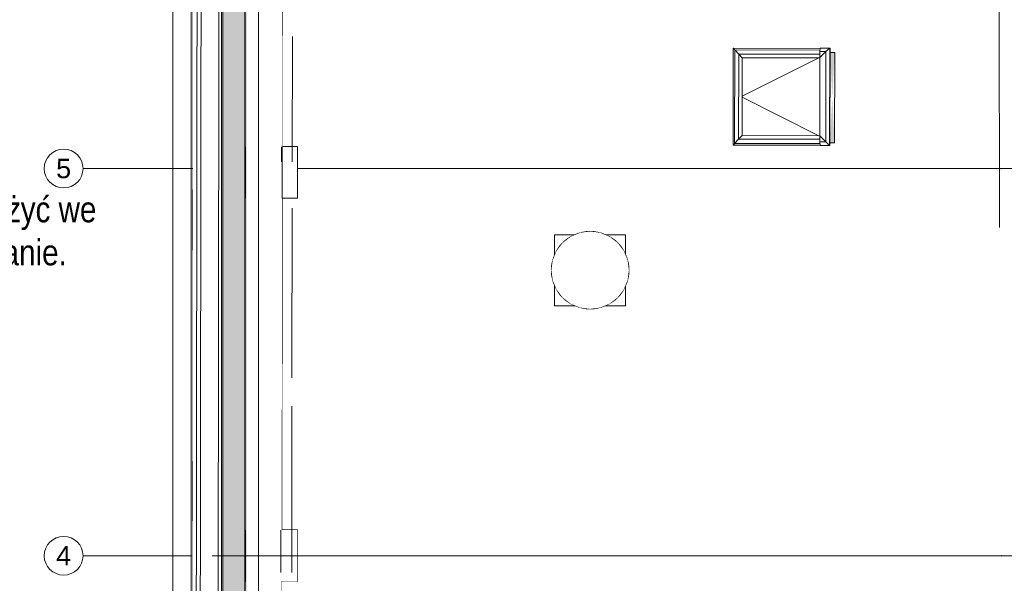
# Model space of a CAD drawing. Header units: millimetres. Extents: x -47038 to 86296, y -75637 to 48966.
# Tile 3 of 174: x -39890 to -32265, y -65433 to -61067. Entities that reach past the tile are written whole.
import ezdxf
from ezdxf import colors
from ezdxf.entities.mleader import LeaderData, LeaderLine
from ezdxf.enums import TextEntityAlignment as Align
from ezdxf.math import Vec2, Vec3

# ---------------------------------------------------------------- set-up
doc = ezdxf.new("R2010")
doc.units = ezdxf.units.MM
doc.linetypes.add('Przerywana', pattern=[564.444447, 282.222223, -282.222223])
doc.linetypes.add('Wipeout_Contour', pattern=[1000, 0, -1000])
for name, color, linetype, lineweight in [('0_Nr_pióra__1', 7, 'Continuous', 20), ('410-K Osie główne_Nr_pióra__1', 7, 'Continuous', 20), ('IS_Wentylacja_Opis', 7, 'Continuous', 13), ('XREF', 8, 'Continuous', 9)]:
    doc.layers.add(name, color=color, linetype=linetype, lineweight=lineweight)
for name, color, linetype in [('280-A Dachy Powłoki', 7, 'Continuous'), ('420-K Ściany', 7, 'Continuous'), ('440-K Słupy', 7, 'Continuous'), ('520-I Went_Klim', 7, 'Continuous')]:
    doc.layers.add(name, color=color, linetype=linetype)
for name, color, linetype, lineweight, true_color in [('280-A Dachy Powłoki_Nr_pióra__95', 7, 'Continuous', 20, 0x7c7c7c), ('410-K Osie główne_Nr_pióra__95', 7, 'Continuous', 20, 0x7c7c7c), ('420-K Ściany_Nr_pióra__95', 7, 'Continuous', 20, 0x7c7c7c), ('440-K Słupy_Nr_pióra__95', 7, 'Continuous', 20, 0x7c7c7c), ('460 - Stropy_Nr_pióra__95', 7, 'Continuous', 20, 0x7c7c7c), ('520-I Went_Klim_Nr_pióra__95', 7, 'Continuous', 20, 0x7c7c7c), ('530 - Rynny i rury spustowe_Nr_pióra__95', 7, 'Continuous', 20, 0x7c7c7c)]:
    doc.layers.add(name, color=color, linetype=linetype, lineweight=lineweight, true_color=true_color)
doc.styles.get("Standard").update_dxf_attribs({"font": 'arial.ttf'})
doc.styles.add('STYL_AUTOMATYCZNY_1', font='arial.ttf')

# ---------------------------------------------------------------- blocks, each defined once
blk = doc.blocks.new('A$C67F68D5B')
at = {"layer": '410-K Osie główne_Nr_pióra__95', "color": 8, "linetype": 'Continuous', "lineweight": 5}
for p, q in [((297.55, -2317.75), (197.55, -2317.75)), ((297.55, -2317.75), (908.74, -2317.75)), ((908.74, -2317.75), (1008.74, -2317.75)), ((908.74, -2617.75), (1008.74, -2617.75))]:
    blk.add_line(p, q, dxfattribs=at)
for centre in [(182.55, -2317.75), (182.55, -2617.75)]:
    blk.add_circle(centre, 15, dxfattribs=at)
for p in [(297.55, -2317.75), (297.55, -2317.75), (908.74, -2317.75), (908.74, -2317.75), (297.55, -2617.75), (297.55, -2617.75), (908.74, -2617.75), (908.74, -2617.75)]:
    blk.add_point(p, dxfattribs=at)
at = {"layer": '420-K Ściany_Nr_pióra__95', "color": 8, "linetype": 'Continuous', "lineweight": 5, "flags": 128}
blk.add_lwpolyline([(350.28, -3491.7), (353.98, -544.9)], dxfattribs=at)
at = {"layer": '460 - Stropy_Nr_pióra__95', "color": 8, "linetype": 'Przerywana', "lineweight": 5}
for p, q in [((908.7, -3492.42), (905.01, -552.7)), ((351.17, -2348.5), (351.01, -2479.88)), ((359.5, -2348.49), (359.33, -2479.87))]:
    blk.add_line(p, q, dxfattribs=at)
at = {"layer": '410-K Osie główne_Nr_pióra__1', "color": 8, "lineweight": 5, "style": 'STYL_AUTOMATYCZNY_1'}
for s, p in [('5', (182.55, -2310.25)), ('4', (182.55, -2610.25))]:
    blk.add_text(s, height=15, dxfattribs=at).set_placement(p, align=Align.TOP_CENTER)
at = {"color": 8, "linetype": 'Wipeout_Contour', "lineweight": 5, "ltscale": 5595.387677}
blk.add_wipeout([(701.15, -2224.6), (702.43, -2225.9), (768.27, -2225.98), (768.38, -2224.68)], dxfattribs=at).dxf.layer = '280-A Dachy Powłoki'
at = {"color": 8, "linetype": 'Wipeout_Contour', "lineweight": 5, "ltscale": 5316.571069}
blk.add_wipeout([(702.34, -2298.3), (701.06, -2299.6), (768.29, -2299.68), (768.18, -2298.38)], dxfattribs=at).dxf.layer = '280-A Dachy Powłoki'
at = {"color": 8, "linetype": 'Wipeout_Contour', "lineweight": 5, "ltscale": 42931.831587}
blk.add_wipeout([(573.07, -2395.19), (573.07, -2397.82), (573.52, -2400.4), (574.41, -2402.87), (575.72, -2405.14), (577.39, -2407.16), (579.4, -2408.85), (581.66, -2410.16), (584.11, -2411.06), (586.69, -2411.52), (589.3, -2411.52), (591.88, -2411.07), (594.34, -2410.18), (596.6, -2408.87), (598.61, -2407.18), (600.29, -2405.17), (601.6, -2402.9), (602.5, -2400.44), (602.96, -2397.85), (602.96, -2395.23), (602.51, -2392.64), (601.62, -2390.18), (600.31, -2387.9), (598.63, -2385.89), (596.63, -2384.2), (594.37, -2382.88), (591.92, -2381.98), (589.34, -2381.52), (586.73, -2381.52), (584.15, -2381.97), (581.69, -2382.87), (579.43, -2384.18), (577.42, -2385.86), (575.74, -2387.87), (574.43, -2390.14), (573.53, -2392.61)], dxfattribs=at).dxf.layer = '280-A Dachy Powłoki'
at = {"layer": '280-A Dachy Powłoki_Nr_pióra__95', "color": 8, "linetype": 'Continuous', "lineweight": 5, "flags": 128}
blk.add_lwpolyline([(573.07, -2395.19), (573.07, -2397.82), (573.52, -2400.4), (574.41, -2402.87), (575.72, -2405.14), (577.39, -2407.16), (579.4, -2408.85), (581.66, -2410.16), (584.11, -2411.06), (586.69, -2411.52), (589.3, -2411.52), (591.88, -2411.07), (594.34, -2410.18), (596.6, -2408.87), (598.61, -2407.18), (600.29, -2405.17), (601.6, -2402.9), (602.5, -2400.44), (602.96, -2397.85), (602.96, -2395.23), (602.51, -2392.64), (601.62, -2390.18), (600.31, -2387.9), (598.63, -2385.89), (596.63, -2384.2), (594.37, -2382.88), (591.92, -2381.98), (589.34, -2381.52), (586.73, -2381.52), (584.15, -2381.97), (581.69, -2382.87), (579.43, -2384.18), (577.42, -2385.86), (575.74, -2387.87), (574.43, -2390.14), (573.53, -2392.61)], close=True, dxfattribs=at)
at = {"color": 8, "linetype": 'Wipeout_Contour', "lineweight": 5, "ltscale": 9507.565128}
blk.add_wipeout([(701.15, -2224.6), (701.06, -2299.6), (702.34, -2298.3), (702.19, -2298.3), (702.28, -2225.9), (702.39, -2225.9), (702.43, -2225.9)], dxfattribs=at).dxf.layer = '280-A Dachy Powłoki'
at = {"color": 8, "linetype": 'Wipeout_Contour', "lineweight": 5, "ltscale": 6152.658399}
blk.add_wipeout([(288.06, -481.9), (284.2, -3554.62), (287.2, -3554.62), (291.06, -481.91)], dxfattribs=at).dxf.layer = '420-K Ściany'
at = {"color": 8, "linetype": 'Wipeout_Contour', "lineweight": 5, "ltscale": 4930.42232}
blk.add_wipeout([(351.78, -2300.75), (351.73, -2340.75), (363.62, -2340.75), (363.62, -2300.75)], dxfattribs=at).dxf.layer = '440-K Słupy'
at = {"color": 8, "linetype": 'Wipeout_Contour', "lineweight": 5, "ltscale": 3740.190605}
blk.add_wipeout([(323.62, -2597.75), (323.62, -2637.75), (351.35, -2637.75), (351.4, -2597.75)], dxfattribs=at).dxf.layer = '440-K Słupy'
at = {"layer": '410-K Osie główne_Nr_pióra__95', "color": 8, "linetype": 'Continuous', "lineweight": 5}
blk.add_line((297.55, -2617.75), (197.55, -2617.75), dxfattribs=at)
at = {"layer": '440-K Słupy_Nr_pióra__95', "color": 8, "linetype": 'Continuous', "lineweight": 5, "flags": 128}
blk.add_lwpolyline([(351.35, -2637.75), (363.62, -2637.75), (363.62, -2597.75), (351.4, -2597.75)], dxfattribs=at)
at = {"layer": '460 - Stropy_Nr_pióra__95', "color": 8, "linetype": 'Przerywana', "lineweight": 5}
blk.add_line((359.66, -2215.45), (359.54, -2312.49), dxfattribs=at)
at = {"layer": '530 - Rynny i rury spustowe_Nr_pióra__95', "color": 8, "linetype": 'Continuous', "lineweight": 5, "flags": 128}
blk.add_lwpolyline([(267.23, -544.91), (267.23, -3493.42), (281.23, -3493.42), (281.23, -544.91)], close=True, dxfattribs=at)
at = {"color": 8, "linetype": 'Wipeout_Contour', "lineweight": 5, "ltscale": 6995.378284}
blk.add_wipeout([(702.28, -2225.9), (705.31, -2229.15), (768.16, -2229.23), (768.16, -2227.18), (768.27, -2225.98)], dxfattribs=at).dxf.layer = '280-A Dachy Powłoki'
at = {"color": 8, "linetype": 'Wipeout_Contour', "lineweight": 5, "ltscale": 6667.872113}
blk.add_wipeout([(705.22, -2295.06), (702.19, -2298.3), (768.18, -2298.38), (768.07, -2297.18), (768.08, -2295.14)], dxfattribs=at).dxf.layer = '280-A Dachy Powłoki'
at = {"color": 8, "linetype": 'Wipeout_Contour', "lineweight": 5, "ltscale": 4927.032406}
blk.add_wipeout([(323.62, -2300.75), (323.62, -2340.75), (351.73, -2340.75), (351.78, -2300.75)], dxfattribs=at).dxf.layer = '440-K Słupy'
at = {"color": 8, "linetype": 'Wipeout_Contour', "lineweight": 5, "ltscale": 4773.524096}
blk.add_wipeout([(562.78, -2369.02), (562.78, -2424.02), (617.78, -2424.02), (617.78, -2369.02)], dxfattribs=at).dxf.layer = '520-I Went_Klim'
at = {"layer": '420-K Ściany_Nr_pióra__95', "color": 8, "linetype": 'Continuous', "lineweight": 5, "flags": 128}
blk.add_lwpolyline([(351.78, -2300.75), (352.11, -2037.75)], dxfattribs=at)
at = {"layer": '440-K Słupy_Nr_pióra__95', "color": 8, "linetype": 'Continuous', "lineweight": 5, "flags": 128}
blk.add_lwpolyline([(351.73, -2340.75), (363.62, -2340.75), (363.62, -2300.75), (351.78, -2300.75)], dxfattribs=at)
at = {"layer": '460 - Stropy_Nr_pióra__95', "color": 8, "linetype": 'Przerywana', "lineweight": 5}
blk.add_line((351.34, -2215.46), (351.22, -2312.5), dxfattribs=at)
at = {"layer": '520-I Went_Klim_Nr_pióra__95', "color": 8, "linetype": 'Continuous', "lineweight": 5}
for p, q in [((562.78, -2369.02), (562.78, -2424.02)), ((617.78, -2369.02), (562.78, -2369.02)), ((617.78, -2424.02), (617.78, -2369.02)), ((562.78, -2424.02), (617.78, -2424.02))]:
    blk.add_line(p, q, dxfattribs=at)
at = {"layer": '520-I Went_Klim_Nr_pióra__95', "color": 8, "linetype": 'Continuous', "lineweight": 5, "flags": 128}
blk.add_lwpolyline([(620.28, -2396.52, 1), (560.28, -2396.52, 1)], format="xyb", close=True, dxfattribs=at)
at = {"layer": '520-I Went_Klim_Nr_pióra__95', "color": 8, "linetype": 'Continuous', "lineweight": 5}
blk.add_circle((590.28, -2396.52), 12, dxfattribs=at)
at = {"color": 8, "linetype": 'Wipeout_Contour', "lineweight": 5, "ltscale": 6980.645764}
blk.add_wipeout([(705.31, -2229.15), (708.11, -2231.96), (768.15, -2232.04), (768.15, -2231.88), (768.16, -2229.23)], dxfattribs=at).dxf.layer = '280-A Dachy Powłoki'
at = {"color": 8, "linetype": 'Wipeout_Contour', "lineweight": 5, "ltscale": 6685.991544}
blk.add_wipeout([(708.03, -2292.25), (705.22, -2295.06), (768.08, -2295.14), (768.08, -2292.48), (768.08, -2292.33)], dxfattribs=at).dxf.layer = '280-A Dachy Powłoki'
at = {"color": 8, "linetype": 'Wipeout_Contour', "lineweight": 5, "ltscale": 3744.65605}
blk.add_wipeout([(351.4, -2597.75), (351.35, -2637.75), (363.62, -2637.75), (363.62, -2597.75)], dxfattribs=at).dxf.layer = '440-K Słupy'
at = {"layer": '420-K Ściany_Nr_pióra__95', "color": 8, "linetype": 'Continuous', "lineweight": 5, "flags": 128}
for points in [[(351.4, -2597.75), (351.73, -2340.75)], [(351.03, -2897.75), (351.35, -2637.75)]]:
    blk.add_lwpolyline(points, dxfattribs=at)
at = {"layer": '460 - Stropy_Nr_pióra__95', "color": 8, "linetype": 'Przerywana', "lineweight": 5}
for p, q in [((353.98, -544.9), (350.28, -3491.7)), ((350.98, -2501.88), (350.82, -2630.73)), ((359.3, -2501.87), (359.14, -2630.72))]:
    blk.add_line(p, q, dxfattribs=at)
at = {"color": 8, "linetype": 'Wipeout_Contour', "lineweight": 5, "ltscale": 5415.247222}
blk.add_wipeout([(705.31, -2229.15), (702.28, -2225.9), (702.19, -2298.3), (705.22, -2295.06)], dxfattribs=at).dxf.layer = '280-A Dachy Powłoki'
at = {"color": 8, "linetype": 'Wipeout_Contour', "lineweight": 5, "ltscale": 5502.107447}
blk.add_wipeout([(772.75, -2297.19), (772.84, -2227.19), (768.15, -2231.88), (768.08, -2292.48)], dxfattribs=at).dxf.layer = '280-A Dachy Powłoki'
at = {"color": 8, "linetype": 'Wipeout_Contour', "lineweight": 5, "ltscale": 33411.694231}
blk.add_wipeout([(620.28, -2396.52), (620.28, -2396.52), (619.26, -2388.76), (616.26, -2381.52), (611.49, -2375.31), (605.28, -2370.54), (598.05, -2367.55), (590.28, -2366.52), (582.52, -2367.55), (575.28, -2370.54), (569.07, -2375.31), (564.3, -2381.52), (561.3, -2388.76), (560.28, -2396.52), (560.28, -2396.52), (560.28, -2396.52), (561.3, -2404.29), (564.3, -2411.52), (569.07, -2417.74), (575.28, -2422.51), (582.52, -2425.5), (590.28, -2426.52), (598.05, -2425.5), (605.28, -2422.51), (611.49, -2417.74), (616.26, -2411.52), (619.26, -2404.29)], dxfattribs=at).dxf.layer = '520-I Went_Klim'
at = {"layer": '280-A Dachy Powłoki', "color": 8, "linetype": 'Continuous', "lineweight": 5, "flags": 128}
blk.add_lwpolyline([(701.06, -2299.6), (701.15, -2224.6)], dxfattribs=at)
at = {"color": 8, "linetype": 'Wipeout_Contour', "lineweight": 5, "ltscale": 5507.448154}
blk.add_wipeout([(775.68, -2299.89), (775.77, -2224.49), (772.84, -2227.19), (772.75, -2297.19)], dxfattribs=at).dxf.layer = '280-A Dachy Powłoki'
at = {"color": 8, "linetype": 'Wipeout_Contour', "lineweight": 5, "ltscale": 5418.773889}
blk.add_wipeout([(708.11, -2231.96), (705.31, -2229.15), (705.22, -2295.06), (708.03, -2292.25)], dxfattribs=at).dxf.layer = '280-A Dachy Powłoki'
at = {"color": 8, "linetype": 'Wipeout_Contour', "lineweight": 5, "ltscale": 61415.814052}
blk.add_wipeout([(287.28, -3491.62), (350.28, -3491.7), (350.6, -3237.75), (323.62, -3237.75), (323.62, -3197.75), (350.65, -3197.75), (350.98, -2937.75), (323.62, -2937.75), (323.62, -2897.75), (351.03, -2897.75), (351.35, -2637.75), (323.62, -2637.75), (323.62, -2597.75), (351.4, -2597.75), (351.73, -2340.75), (323.62, -2340.75), (323.62, -2300.75), (351.78, -2300.75), (352.11, -2037.75), (323.62, -2037.75), (323.62, -1997.75), (352.16, -1997.75), (352.48, -1737.75), (323.62, -1737.75), (323.62, -1697.75), (352.54, -1697.75), (352.86, -1437.75), (323.62, -1437.75), (323.62, -1397.75), (352.91, -1397.75), (353.24, -1137.75), (323.62, -1137.75), (323.62, -1097.75), (353.29, -1097.75), (353.62, -834.75), (322.62, -834.75), (322.62, -794.75), (353.67, -794.75), (353.98, -544.9), (290.98, -544.9)], dxfattribs=at).dxf.layer = '420-K Ściany'
at = {"layer": '280-A Dachy Powłoki', "linetype": 'Continuous', "lineweight": 5}
h = blk.add_hatch(dxfattribs=at)
h.set_pattern_fill('Piasek_0001', color=8, style=0, pattern_type=2)
h.set_pattern_definition([(305.1924, (-332.841, -3294.893), (7.888984, 11.12703), [0, -9.093267, 0, -13.6399]), (27.16434, (-332.885, -3329.893), (-3.79046, 14.80493), [0, -5.754373, 0, -9.93937])])
h.paths.add_polyline_path([(284.86, -544.71), (281.23, -3491.64), (304.87, -3491.62), (304.87, -544.71)])
at = {"layer": '280-A Dachy Powłoki', "color": 8, "linetype": 'Continuous', "lineweight": 5, "flags": 128}
for points in [[(701.15, -2224.6), (702.43, -2225.9)], [(702.19, -2298.3), (702.28, -2225.9)], [(702.34, -2298.3), (701.06, -2299.6)]]:
    blk.add_lwpolyline(points, dxfattribs=at)
at = {"layer": '280-A Dachy Powłoki_Nr_pióra__95', "color": 8, "linetype": 'Continuous', "lineweight": 5, "flags": 128}
for points in [[(281.23, -3491.64), (284.86, -544.71)], [(323.25, -544.74), (323.25, -3491.65)]]:
    blk.add_lwpolyline(points, dxfattribs=at)
at = {"layer": '410-K Osie główne_Nr_pióra__95', "color": 8, "linetype": 'Continuous', "lineweight": 5}
blk.add_line((333.47, -548.55), (333.47, -3529.44), dxfattribs=at)
at = {"layer": '420-K Ściany_Nr_pióra__95', "color": 8, "linetype": 'Continuous', "lineweight": 5, "flags": 128}
blk.add_lwpolyline([(290.98, -544.82), (287.28, -3491.62)], dxfattribs=at)
at = {"color": 8, "linetype": 'Wipeout_Contour', "lineweight": 5, "ltscale": 5509.698227}
blk.add_wipeout([(775.94, -2299.89), (776.03, -2224.49), (775.77, -2224.49), (775.68, -2299.89)], dxfattribs=at).dxf.layer = '280-A Dachy Powłoki'
at = {"layer": '280-A Dachy Powłoki_Nr_pióra__95', "color": 8, "linetype": 'Continuous', "lineweight": 5, "flags": 128}
blk.add_lwpolyline([(779.63, -2297.98), (779.72, -2227.98)], dxfattribs=at)
at = {"color": 8, "linetype": 'Wipeout_Contour', "lineweight": 5, "ltscale": 6142.817746}
blk.add_wipeout([(322.9, -3491.64), (322.9, -544.74), (305.93, -544.72), (305.93, -3491.62)], dxfattribs=at).dxf.layer = '280-A Dachy Powłoki'
at = {"color": 8, "linetype": 'Wipeout_Contour', "lineweight": 5, "ltscale": 4220.50186}
blk.add_wipeout([(768.16, -2227.18), (768.15, -2231.88), (772.84, -2227.19)], dxfattribs=at).dxf.layer = '280-A Dachy Powłoki'
at = {"color": 8, "linetype": 'Wipeout_Contour', "lineweight": 5, "ltscale": 4031.419125}
blk.add_wipeout([(768.08, -2292.48), (768.07, -2297.18), (772.75, -2297.19)], dxfattribs=at).dxf.layer = '280-A Dachy Powłoki'
at = {"color": 8, "linetype": 'Wipeout_Contour', "lineweight": 5, "ltscale": 6136.611313}
blk.add_wipeout([(305.93, -3491.62), (305.93, -544.72), (304.87, -544.71), (304.87, -3491.62)], dxfattribs=at).dxf.layer = '280-A Dachy Powłoki'
at = {"color": 8, "linetype": 'Wipeout_Contour', "lineweight": 5, "ltscale": 6149.037587}
blk.add_wipeout([(322.9, -544.74), (322.9, -3491.64), (323.25, -3491.65), (323.25, -544.74)], dxfattribs=at).dxf.layer = '280-A Dachy Powłoki'
at = {"color": 8, "linetype": 'Wipeout_Contour', "lineweight": 5, "ltscale": 5639.714677}
blk.add_wipeout([(775.77, -2224.49), (768.4, -2224.48), (768.16, -2227.18), (772.84, -2227.19)], dxfattribs=at).dxf.layer = '280-A Dachy Powłoki'
at = {"color": 8, "linetype": 'Wipeout_Contour', "lineweight": 5, "ltscale": 5459.638004}
blk.add_wipeout([(708.11, -2231.96), (708.03, -2292.25), (768.08, -2292.33), (768.15, -2232.04)], dxfattribs=at).dxf.layer = '280-A Dachy Powłoki'
at = {"color": 8, "linetype": 'Wipeout_Contour', "lineweight": 5, "ltscale": 5367.070489}
blk.add_wipeout([(772.75, -2297.19), (768.07, -2297.18), (768.3, -2299.88), (775.68, -2299.89)], dxfattribs=at).dxf.layer = '280-A Dachy Powłoki'
at = {"layer": '280-A Dachy Powłoki', "linetype": 'Continuous', "lineweight": 5}
for points in [[(777.83, -2262.97), (779.72, -2227.98), (776.03, -2227.97)], [(777.83, -2262.97), (775.94, -2297.97), (779.63, -2297.98)]]:
    blk.add_hatch(color=8, dxfattribs=at).paths.add_polyline_path(points)
at = {"layer": '280-A Dachy Powłoki', "color": 8, "linetype": 'Continuous', "lineweight": 5, "flags": 128}
for points in [[(701.15, -2224.6), (768.38, -2224.68)], [(702.28, -2225.9), (768.27, -2225.98)], [(702.28, -2225.9), (705.31, -2229.15)], [(768.4, -2224.48), (768.16, -2227.18)], [(768.4, -2224.48), (775.77, -2224.49)], [(772.84, -2227.19), (775.77, -2224.49)], [(775.77, -2224.49), (775.68, -2299.89)], [(775.77, -2224.49), (776.03, -2224.49)], [(776.03, -2224.49), (775.94, -2299.89)], [(705.22, -2295.06), (705.31, -2229.15)], [(705.31, -2229.15), (768.16, -2229.23)], [(705.31, -2229.15), (708.11, -2231.96)], [(708.03, -2292.25), (708.11, -2231.96)], [(708.07, -2261.71), (767.36, -2232.04)], [(708.11, -2231.96), (768.15, -2232.04)], [(768.07, -2297.18), (768.08, -2292.48), (768.15, -2231.88), (768.16, -2227.18)], [(768.15, -2231.88), (772.84, -2227.19)], [(768.16, -2227.18), (772.84, -2227.19)], [(772.84, -2227.19), (772.75, -2297.19)], [(708.07, -2262.51), (767.29, -2292.33)], [(705.22, -2295.06), (702.19, -2298.3)], [(708.03, -2292.25), (705.22, -2295.06)], [(705.22, -2295.06), (768.08, -2295.14)], [(708.03, -2292.25), (768.08, -2292.33)], [(772.75, -2297.19), (768.08, -2292.48)], [(701.06, -2299.6), (768.29, -2299.68)], [(702.19, -2298.3), (768.18, -2298.38)], [(768.3, -2299.88), (768.07, -2297.18)], [(768.07, -2297.18), (772.75, -2297.19)], [(768.3, -2299.88), (775.68, -2299.89)], [(775.68, -2299.89), (772.75, -2297.19)], [(775.94, -2299.89), (775.68, -2299.89)]]:
    blk.add_lwpolyline(points, dxfattribs=at)
at = {"layer": '280-A Dachy Powłoki_Nr_pióra__95', "color": 8, "linetype": 'Continuous', "lineweight": 5, "flags": 128}
for points in [[(322.9, -3491.64), (322.9, -544.74)], [(776.03, -2227.97), (775.94, -2297.97)], [(779.72, -2227.98), (776.03, -2227.97)], [(775.94, -2297.97), (779.63, -2297.98)]]:
    blk.add_lwpolyline(points, dxfattribs=at)
at = {"color": 8, "linetype": 'Wipeout_Contour', "lineweight": 5, "ltscale": 6135.888905}
blk.add_wipeout([(284.86, -544.71), (281.23, -3491.64), (304.87, -3491.62), (304.87, -544.71)], dxfattribs=at).dxf.layer = '280-A Dachy Powłoki'
at = {"layer": '0_Nr_pióra__1', "linetype": 'Continuous', "lineweight": 5}
h = blk.add_hatch(dxfattribs=at)
h.set_pattern_fill('Piasek_0001', color=8, style=0, pattern_type=2)
h.set_pattern_definition([(45, (291.414, -3516.555), (-11.13693, 11.13693), [0, -10.5, 0, -15.75]), (110, (326.414, -3516.555), (14.80016, 5.38682), [0, -7.7, 0, -13.3])])
h.paths.add_polyline_path([(305.32, -544.71), (324.25, -544.71), (324.25, -3490.17), (305.32, -3490.17)])
at = {"layer": '280-A Dachy Powłoki_Nr_pióra__95', "color": 8, "linetype": 'Continuous', "lineweight": 5, "flags": 128}
for points in [[(301.24, -3493.13), (304.88, -543.91)], [(304.87, -544.71), (304.87, -3491.62)], [(305.93, -3491.62), (305.93, -544.72)]]:
    blk.add_lwpolyline(points, dxfattribs=at)
at = {"layer": '410-K Osie główne_Nr_pióra__95', "color": 8, "linetype": 'Continuous', "lineweight": 5}
blk.add_line((297.55, -2617.75), (908.74, -2617.75), dxfattribs=at)
at = {"layer": '420-K Ściany_Nr_pióra__95', "color": 8, "linetype": 'Continuous', "lineweight": 5, "flags": 128}
for points in [[(288.06, -481.9), (284.2, -3554.62)], [(291.06, -481.9), (287.2, -3554.62)], [(287.2, -3554.62), (291.06, -481.91)]]:
    blk.add_lwpolyline(points, dxfattribs=at)

msp = doc.modelspace()

# ---------------------------------------------------------------- block references
at = {"layer": 'XREF', "xscale": 10, "yscale": 10, "zscale": 10}
msp.add_blockref('A$C67F68D5B', (-41374.8, -39042.2), dxfattribs=at)

# ---------------------------------------------------------------- next in the draw order: leaders
at = {"layer": 'IS_Wentylacja_Opis'}
ml = msp.add_multileader_mtext('Standard', dxfattribs=at)
ml.set_content('{\\fArial Narrow|b0|i0|c161;{\\A1;Wentylator dachowy awaryjny {\\L\\fArial Narrow|b1|i0;LWA.H2-1.2\\P}w wykonaniu przeciwwybuchowym ATEX II 2G Ex h IIB+H2 T4 Gb\\Pz pionowym wylotem powietrza\\PV{\\H0.7x;\\S^ w;}=14000 m³/h, Δp=150 Pa \\Pmax. 4,6 kW, 3~/400 V/50 Hz\\PCiężar całkowity nie większy niż: 180 kg\\Pnp. DVV-EX 630D4-XM IE3+H2 prod. Systemair\\P\\pxt38;}Wentylator posadowiony na cokole wyprowadzonym ponad dach przylegaj\\fArial Narrow|b0|i0|c238;ącego budynku\\fArial Narrow|b0|i0|c161;, montować na podstawie dachowej i wyposażyć we {\\A1;wszelkie niezbędne elementy zapewniające poprawny montaż i  działanie.\\P\\pt;}Załączanie wentylatorów LWA.H2-1.1-2 z systemu detekcji H2 z jednoczesnym otwarciem bram wjazdowych.}\\A1; ', color=256)
ml.set_leader_properties()
ml.build(insert=Vec2(0, 0))
ml.multileader.update_dxf_attribs({"dogleg_length": 150, "arrow_head_size": 150})
ctx = ml.context
ctx.base_point, ctx.char_height, ctx.arrow_head_size, ctx.plane_origin = Vec3(-47040.5, -59897.4, 6686), 200, 150, Vec3(-67807119.1, -56987580.8, 6686)
notes = []
notes.append((ctx, [(0, (1, 1, 0), (-39162.8, -59897.4, 6686), (-1, 0), 150, [(0, [(-32782.7, -58837.8, 6686)], 0, [])])]))
ctx.mtext.insert, ctx.mtext.width = Vec3(-47038.5, -59768, 6686), 7992.94
for ctx, leaders in notes:
    for number, flags, end, landing, length, lines in leaders:
        leader = LeaderData()
        leader.index, (leader.has_last_leader_line, leader.has_dogleg_vector, leader.attachment_direction) = number, flags
        leader.last_leader_point, leader.dogleg_vector, leader.dogleg_length = Vec3(end), Vec3(landing), length
        for number, points, colour, breaks in lines:
            line = LeaderLine()
            line.index, line.vertices, line.color, line.breaks = number, Vec3.list(points), colors.encode_raw_color(colour), breaks
            leader.lines.append(line)
        ctx.leaders.append(leader)

doc.saveas('drawing.dxf')
